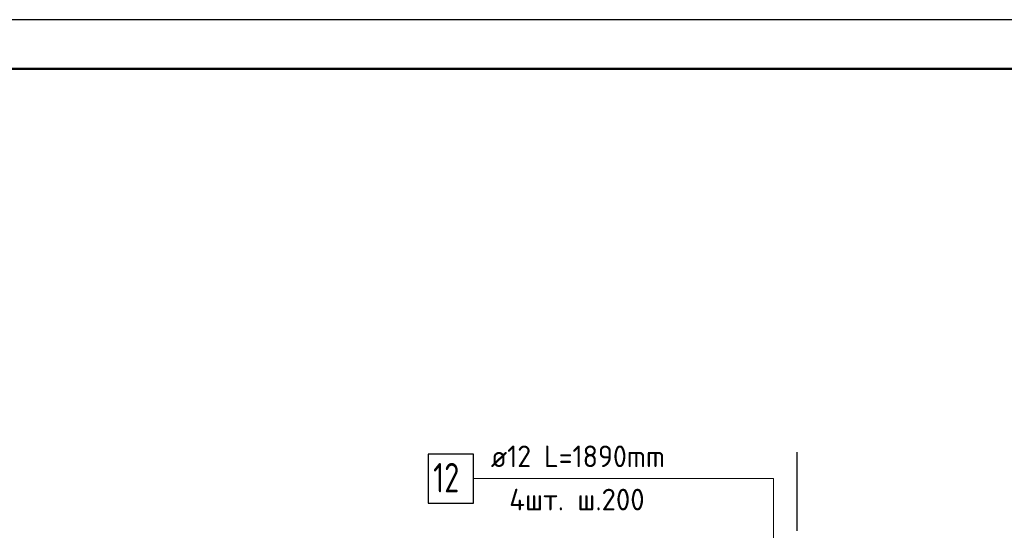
# Model space of a CAD drawing. Header units: millimetres. Extents: x 0 to 61017, y 0 to 42000.
# Tile 21 of 30: x 26922 to 36952, y 36804 to 42000. Entities that reach past the tile are written whole.
import ezdxf

# ---------------------------------------------------------------- set-up
doc = ezdxf.new("R2010")
doc.units = ezdxf.units.MM
doc.linetypes.add('______5', pattern=[1100, 800, -100, 100, -100])
for name, color, linetype, lineweight in [('Standard', 7, 'Continuous', 25), ('ДОП Верх по Х', 7, 'Continuous', 25), ('Оси', 40, '______5', 18), ('Позиционная метка номер позиции', 7, 'Continuous', 13)]:
    doc.layers.add(name, color=color, linetype=linetype, lineweight=lineweight)
doc.styles.add('ISOCPEUR', font='txt')

msp = doc.modelspace()

# ---------------------------------------------------------------- linework, layer by layer
at = {"layer": 'Standard', "color": 7, "linetype": 'Continuous', "lineweight": 13, "transparency": 33554687}
msp.add_lwpolyline([(0, 0), (59400, 0), (59400, 42000), (0, 42000), (0, 0)], close=True, dxfattribs=at)
at = {"layer": 'Standard', "color": 7, "linetype": 'Continuous', "lineweight": -3, "transparency": 33554687}
msp.add_lwpolyline([(0, 42000), (0, 0), (59400, 0), (59400, 42000), (0, 42000)], dxfattribs=at)
at = {"layer": 'Standard', "color": 7, "linetype": 'Continuous', "lineweight": 25, "transparency": 33554687}
msp.add_lwpolyline([(0, 42000), (0, 0), (59400, 0), (59400, 42000), (0, 42000)], dxfattribs=at)
at = {"layer": 'Standard', "color": 7, "linetype": 'Continuous', "lineweight": 18, "transparency": 33554687}
msp.add_lwpolyline([(59400, 42000), (0, 42000), (0, 0), (59400, 0), (59400, 42000)], dxfattribs=at)
at = {"layer": 'Standard', "color": 7, "linetype": 'Continuous', "lineweight": 13, "transparency": 33554687}
msp.add_lwpolyline([(59400, 42000), (0, 42000), (0, 0), (59400, 0), (59400, 42000)], dxfattribs=at)
at = {"layer": 'Standard', "color": 7, "linetype": 'Continuous', "lineweight": 50, "transparency": 33554687}
msp.add_lwpolyline([(2000, 41500), (58900, 41500), (58900, 500), (2000, 500), (2000, 41500)], close=True, dxfattribs=at)
at = {"layer": 'ДОП Верх по Х', "color": 7, "linetype": 'Continuous', "lineweight": 13, "transparency": 33554687}
msp.add_line((31702, 37330), (33744, 37330), dxfattribs=at)
at = {"layer": 'ДОП Верх по Х', "color": 7, "linetype": 'Continuous', "lineweight": 25, "transparency": 33554687}
msp.add_lwpolyline([(31084, 37080), (31544, 37080), (31544, 37580), (31084, 37580), (31084, 37080)], dxfattribs=at)
at = {"layer": 'Оси', "color": 8, "linetype": '______5', "lineweight": -3, "transparency": 33554687}
msp.add_line((34840, 37600), (34840, 15970), dxfattribs=at)
at = {"layer": 'Позиционная метка номер позиции', "color": 7, "linetype": 'Continuous', "lineweight": 13, "transparency": 33554687}
msp.add_lwpolyline([(35131, 35000), (34601, 35530), (34601, 37330), (31544, 37330)], dxfattribs=at)

# ---------------------------------------------------------------- texts
at = {"layer": 'ДОП Верх по Х', "color": 7, "linetype": 'Continuous', "lineweight": 13, "transparency": 33554687, "attachment_point": 7, "style": 'ISOCPEUR'}
for s, insert, char_height, width in [('\\W0.94;ø12 L=1890mm ', (31722, 37447), 220, 2104.38), ('\\W0.75;12', (31134, 37190), 300, 472.29), ('\\W0.97;4шт. ш.200 ', (31909, 37007), 220, 1734.41)]:
    msp.add_mtext(s, dxfattribs=dict(at, insert=insert, char_height=char_height, width=width))

doc.saveas('drawing.dxf')
